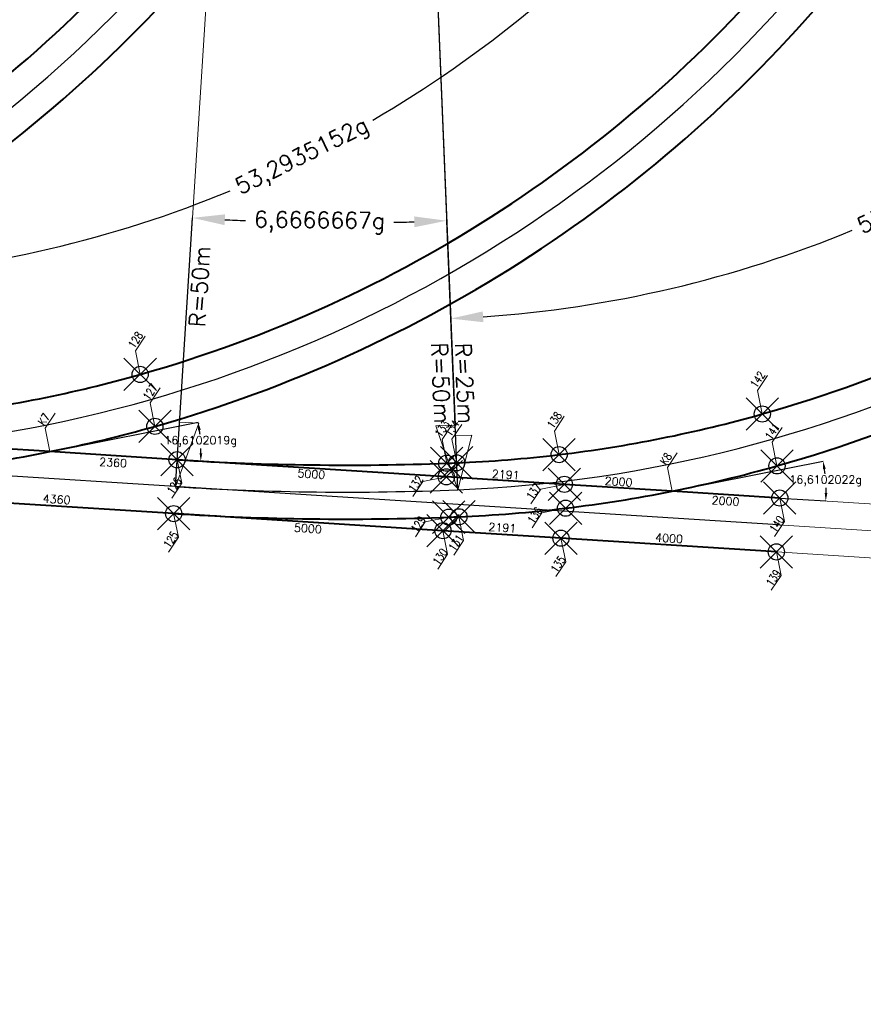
# Model space of a CAD drawing. Header units: metres. Extents: x 6603774 to 6604307, y 5739806 to 5740703.
# Tile 4 of 38: x 6604043 to 6604058, y 5739827 to 5739845. Entities that reach past the tile are written whole.
import ezdxf

# ---------------------------------------------------------------- set-up
doc = ezdxf.new("R2010")
doc.units = ezdxf.units.M
doc.header["$PDMODE"] = 35
doc.header["$PDSIZE"] = 0.3
doc.linetypes.add('DASHDOT', pattern=[25.4, 12.7, -6.35, 0, -6.35])
doc.layers.add('-punkty-specyf', color=7, linetype='Continuous')
for name, color, linetype, lineweight in [('-spec-dług-szyn', 7, 'Continuous', 20), ('-spec-wym-k-wewn', 6, 'Continuous', 13), ('-spec-wym-k-zewn', 30, 'Continuous', 13), ('-spec-wym-kąt-blok', 160, 'Continuous', 13), ('0 (etap 1)', 252, 'Continuous', 13), ('mat-szyna 76C1(VK Ri60)', 3, 'Continuous', 40), ('OSIE_TORU', 10, 'DASHDOT', 30), ('szyna 59R2 (między zwr. a krzyż.)', 222, 'Continuous', 40), ('szyna 60R2 (między zwr. a krzyż.)', 254, 'Continuous', 40), ('T_szyny 60R2 R290', 14, 'Continuous', 40), ('wsp-KrzyżownicRZ', 1, 'Continuous', 15), ('wsp-tocznej-szyn RZ', 114, 'Continuous', 15), ('zwrotnica R50m', 140, 'Continuous', 40)]:
    doc.layers.add(name, color=color, linetype=linetype, lineweight=lineweight)
doc.styles.add('dług-szyn', font='txt.shx')
doc.styles.add('prom-specyf', font='txt.shx')
doc.styles.add('WSP', font='txt.shx', dxfattribs={"width": 0.8})
doc.dimstyles.new('Długości-szyn-spec', dxfattribs={"dimtxt": 0.15, "dimasz": 0.01, "dimexe": 1.25, "dimexo": 0, "dimgap": 0, "dimtad": 0, "dimdec": 0, "dimlfac": 1000, "dimtxsty": 'dług-szyn', "dimblk": 'NONE', "dimcen": 0, "dimse1": 1, "dimse2": 1, "dimsd1": 1, "dimsd2": 1, "dimaunit": 1, "dimadec": 3, "dimazin": 0, "dimtfac": 1, "dimtdec": 0, "dimtmove": 0, "dimatfit": 3, "dimldrblk": 'NONE', "dimfxl": 1, "dimtolj": 1, "dimarcsym": 0})
doc.dimstyles.new('krzyz-tory-w-100-kąty', dxfattribs={"dimtxt": 0.15, "dimasz": 0.15, "dimexe": 0, "dimexo": 0, "dimgap": 0.03, "dimtad": 0, "dimdec": 0, "dimtxsty": 'prom-specyf', "dimcen": 0, "dimaunit": 2, "dimadec": 7, "dimazin": 0, "dimtfac": 1, "dimtdec": 0, "dimtmove": 0, "dimatfit": 3, "dimfxl": 1, "dimarcsym": 0})
doc.dimstyles.new('Strzałka -pra-duża-spec', dxfattribs={"dimtxt": 0.3, "dimasz": 1.2, "dimexe": 0, "dimexo": 0, "dimgap": 0.005, "dimtad": 3, "dimjust": 1, "dimdec": 0, "dimzin": 0, "dimdsep": 46, "dimtxsty": 'prom-specyf', "dimblk": 'STRZAŁKA1', "dimcen": 0, "dimdle": 0.6, "dimclrd": 256, "dimadec": 0, "dimazin": 0, "dimtfac": 0.75, "dimtdec": 0, "dimtofl": 0, "dimtmove": 2, "dimatfit": 3, "dimfxl": 1, "dimtolj": 1, "dimtzin": 0, "dimlwd": -1, "dimarcsym": 0})
doc.dimstyles.new('Strzałka -pra-spec', dxfattribs={"dimtxt": 0.3, "dimasz": 1, "dimexe": 0, "dimexo": 0, "dimgap": 0.005, "dimtad": 3, "dimjust": 1, "dimdec": 0, "dimzin": 0, "dimdsep": 46, "dimtxsty": 'prom-specyf', "dimblk": 'STRZAŁKA1', "dimcen": 0, "dimdle": 0.6, "dimclrd": 256, "dimadec": 0, "dimazin": 0, "dimtfac": 0.75, "dimtdec": 0, "dimtofl": 0, "dimtmove": 2, "dimatfit": 3, "dimfxl": 1, "dimtolj": 1, "dimtzin": 0, "dimlwd": -1, "dimarcsym": 0})
doc.dimstyles.new('Strzałka le-duża-spec', dxfattribs={"dimtxt": 0.3, "dimasz": 1.2, "dimexe": 0, "dimexo": 0, "dimgap": 0.02, "dimtad": 1, "dimdec": 0, "dimzin": 0, "dimdsep": 46, "dimtxsty": 'prom-specyf', "dimblk": 'STZRAŁKA-LEWA', "dimcen": 0, "dimdle": 0.6, "dimadec": 0, "dimazin": 0, "dimtfac": 0.75, "dimtdec": 0, "dimtofl": 0, "dimtmove": 2, "dimatfit": 3, "dimfxl": 1, "dimtolj": 1, "dimtzin": 0, "dimarcsym": 0})
doc.dimstyles.new('tory-w-100-kąty', dxfattribs={"dimtxt": 0.15, "dimasz": 0.6, "dimexe": 0, "dimexo": 0, "dimgap": 0, "dimtad": 0, "dimdec": 0, "dimtxsty": 'prom-specyf', "dimcen": 0, "dimaunit": 2, "dimadec": 7, "dimazin": 0, "dimtfac": 1, "dimtdec": 0, "dimtmove": 0, "dimatfit": 3, "dimfxl": 1, "dimarcsym": 0})

# ---------------------------------------------------------------- blocks, each defined once
blk = doc.blocks.new('STRZAŁKA1')
for p, q in [((0, 0), (-1, 0.2991958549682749)), ((-1, 0), (-1, 0.2991958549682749)), ((-1, 0), (0, 0))]:
    blk.add_line(p, q)
blk = doc.blocks.new('*D117')
at = {"layer": '-spec-wym-k-zewn', "transparency": 16777216}
blk.add_line((6604050.598278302, 5739837.29492616), (6604049.583781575, 5739861.873998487), dxfattribs=at)
at = {"layer": 'Defpoints', "color": 0, "transparency": 16777216}
for p in [(6604049.608525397, 5739861.274508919), (6604050.639518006, 5739836.295776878)]:
    blk.add_point(p, dxfattribs=at)
at = {"layer": '-spec-wym-k-zewn', "transparency": 16777216, "rotation": 272.3635312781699}
blk.add_blockref('STRZAŁKA1', (6604050.639518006, 5739836.295776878), dxfattribs=at)
at = {"layer": '-spec-wym-k-zewn', "color": 0, "transparency": 16777216, "insert": (6604050.767535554, 5739838.268067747), "char_height": 0.3, "attachment_point": 5, "rotation": 272.36353127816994, "style": 'prom-specyf'}
blk.add_mtext('\\A1;R=25m', dxfattribs=at)
blk = doc.blocks.new('STZRAŁKA-LEWA')
for p, q in [((-1, 0), (0, 0)), ((0, 0), (-1, -0.2991958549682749)), ((-1, 0), (-1, -0.2991958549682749))]:
    blk.add_line(p, q)
blk = doc.blocks.new('*D118')
at = {"layer": '-spec-wym-k-zewn', "color": 0, "lineweight": -2, "transparency": 16777216}
blk.add_line((6604048.552788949, 5739886.852730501), (6604050.590030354, 5739837.494756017), dxfattribs=at)
at = {"layer": 'Defpoints', "color": 0, "transparency": 16777216}
for p in [(6604048.577532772, 5739886.253240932), (6604050.639517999, 5739836.295776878)]:
    blk.add_point(p, dxfattribs=at)
at = {"layer": '-spec-wym-k-zewn', "color": 0, "lineweight": -2, "transparency": 16777216, "xscale": 1.2, "yscale": 1.2, "zscale": 1.2, "rotation": 272.363531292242}
blk.add_blockref('STZRAŁKA-LEWA', (6604050.639517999, 5739836.295776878), dxfattribs=at)
at = {"layer": '-spec-wym-k-zewn', "color": 0, "transparency": 16777216, "insert": (6604050.326561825, 5739838.276163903), "char_height": 0.3, "attachment_point": 5, "rotation": 272.363531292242, "style": 'prom-specyf'}
blk.add_mtext('\\A1;R=50m', dxfattribs=at)
blk = doc.blocks.new('*D119')
at = {"layer": '-spec-wym-k-zewn', "transparency": 16777216}
blk.add_line((6604045.482356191, 5739837.55149683), (6604048.615588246, 5739886.852032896), dxfattribs=at)
at = {"layer": 'Defpoints', "color": 0, "transparency": 16777216}
for p in [(6604048.577532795, 5739886.253240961), (6604045.40624529, 5739836.353912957)]:
    blk.add_point(p, dxfattribs=at)
at = {"layer": '-spec-wym-k-zewn', "transparency": 16777216, "xscale": 1.2, "yscale": 1.2, "zscale": 1.2, "rotation": 266.3635312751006}
blk.add_blockref('STRZAŁKA1', (6604045.40624529, 5739836.353912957), dxfattribs=at)
at = {"layer": '-spec-wym-k-zewn', "color": 0, "transparency": 16777216, "insert": (6604045.855197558, 5739840.062101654), "char_height": 0.3, "attachment_point": 5, "rotation": 86.36353127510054, "style": 'prom-specyf'}
blk.add_mtext('\\A1;R=50m', dxfattribs=at)
blk = doc.blocks.new('*D120')
at = {"layer": '-spec-wym-k-zewn', "color": 0, "lineweight": -2, "transparency": 16777216}
for p, q in [((6604045.406245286, 5739836.353912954), (6604045.722748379, 5739841.3340012)), ((6604050.639518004, 5739836.295776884), (6604050.433726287, 5739841.281667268))]:
    blk.add_line(p, q, dxfattribs=at)
for start, end in [(267.1273132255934, 267.6129382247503), (271.1141243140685, 271.5997493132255)]:
    blk.add_arc((6604048.577532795, 5739886.253240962), 45.00986441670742, start, end, dxfattribs=at)
at = {"layer": '-spec-wym-k-zewn', "color": 0, "transparency": 16777216}
for points in [[(6604046.316103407, 5739841.200098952), (6604046.327457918, 5739841.39977638), (6604045.722748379, 5739841.3340012)], [(6604049.830627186, 5739841.360859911), (6604049.837543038, 5739841.16097952), (6604050.433726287, 5739841.281667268)]]:
    blk.add_solid(points, dxfattribs=at)
at = {"layer": 'Defpoints', "color": 0, "transparency": 16777216}
for p in [(6604048.577532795, 5739886.253240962), (6604047.292146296, 5739841.261734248), (6604045.406245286, 5739836.353912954), (6604050.639518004, 5739836.295776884)]:
    blk.add_point(p, dxfattribs=at)
at = {"layer": '-spec-wym-k-zewn', "color": 0, "transparency": 16777216, "insert": (6604048.077552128, 5739841.246153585), "char_height": 0.3, "attachment_point": 5, "rotation": 359.3635312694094, "style": 'prom-specyf'}
blk.add_mtext('6,6666667g', dxfattribs=at)
blk = doc.blocks.new('*D121')
at = {"layer": '-spec-wym-k-zewn', "color": 0, "lineweight": -2, "transparency": 16777216}
for p, q in [((6604068.851231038, 5739845.314612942), (6604066.407551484, 5739847.341400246)), ((6604050.639518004, 5739836.295776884), (6604050.508589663, 5739839.467888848))]:
    blk.add_line(p, q, dxfattribs=at)
for start, end in [(300.2207569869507, 318.75251718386), (273.93870906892, 292.4704692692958)]:
    blk.add_arc((6604049.608525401, 5739861.274508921), 21.82518716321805, start, end, dxfattribs=at)
at = {"layer": '-spec-wym-k-zewn', "color": 0, "transparency": 16777216}
for points in [[(6604065.942116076, 5739846.949775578), (6604066.094288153, 5739846.819992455), (6604066.407551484, 5739847.341400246)], [(6604051.113179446, 5739839.401021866), (6604051.102185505, 5739839.600719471), (6604050.508589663, 5739839.467888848)]]:
    blk.add_solid(points, dxfattribs=at)
at = {"layer": 'Defpoints', "color": 0, "transparency": 16777216}
for p in [(6604049.608525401, 5739861.274508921), (6604068.851231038, 5739845.314612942), (6604061.920057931, 5739843.25327252), (6604050.639518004, 5739836.295776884)]:
    blk.add_point(p, dxfattribs=at)
at = {"layer": '-spec-wym-k-zewn', "color": 0, "transparency": 16777216, "insert": (6604059.294210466, 5739841.716229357), "char_height": 0.3, "attachment_point": 5, "rotation": 26.345613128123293, "style": 'prom-specyf'}
blk.add_mtext('53,2935152g', dxfattribs=at)
blk = doc.blocks.new('*D126')
at = {"layer": '-spec-wym-k-wewn', "color": 0, "lineweight": -2, "transparency": 16777216}
for p, q in [((6604057.32330975, 5739846.047255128), (6604054.880824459, 5739848.073051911)), ((6604039.111596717, 5739837.02841907), (6604038.980732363, 5739840.198980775))]:
    blk.add_line(p, q, dxfattribs=at)
for start, end in [(300.2204810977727, 318.7526291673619), (273.9385970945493, 292.4707451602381)]:
    blk.add_arc((6604038.080604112, 5739862.007151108), 21.82673874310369, start, end, dxfattribs=at)
at = {"layer": '-spec-wym-k-wewn', "color": 0, "transparency": 16777216}
for points in [[(6604054.415389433, 5739847.681426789), (6604054.567561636, 5739847.551643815), (6604054.880824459, 5739848.073051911)], [(6604039.585322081, 5739840.132113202), (6604039.574328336, 5739840.331810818), (6604038.980732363, 5739840.198980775)]]:
    blk.add_solid(points, dxfattribs=at)
at = {"layer": 'Defpoints', "color": 0, "transparency": 16777216}
for p in [(6604038.080604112, 5739862.007151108), (6604057.32330975, 5739846.047255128), (6604044.952690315, 5739841.290468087), (6604039.111596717, 5739837.02841907)]:
    blk.add_point(p, dxfattribs=at)
at = {"layer": '-spec-wym-k-wewn', "color": 0, "transparency": 16777216, "insert": (6604047.766977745, 5739842.447481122), "char_height": 0.3, "attachment_point": 5, "rotation": 26.34561312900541, "style": 'prom-specyf'}
blk.add_mtext('53,2935152g', dxfattribs=at)
blk = doc.blocks.new('*D129')
at = {"layer": '-spec-wym-k-zewn', "color": 0, "lineweight": -2, "transparency": 16777216}
for p, q in [((6604045.795388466, 5739846.779897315), (6604043.336801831, 5739848.81904855)), ((6604027.583675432, 5739837.761061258), (6604027.451948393, 5739840.952523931))]:
    blk.add_line(p, q, dxfattribs=at)
for start, end in [(300.2242040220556, 318.7511180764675), (273.9401081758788, 292.467022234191)]:
    blk.add_arc((6604026.552682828, 5739862.739793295), 21.8058199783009, start, end, dxfattribs=at)
at = {"layer": '-spec-wym-k-zewn', "color": 0, "transparency": 16777216}
for points in [[(6604042.87136164, 5739848.427429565), (6604043.023532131, 5739848.297644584), (6604043.336801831, 5739848.81904855)], [(6604028.056538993, 5739840.885664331), (6604028.045542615, 5739841.085361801), (6604027.451948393, 5739840.952523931)]]:
    blk.add_solid(points, dxfattribs=at)
at = {"layer": 'Defpoints', "color": 0, "transparency": 16777216}
for p in [(6604026.552682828, 5739862.739793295), (6604045.795388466, 5739846.779897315), (6604038.853290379, 5739844.734548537), (6604027.583675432, 5739837.761061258)]:
    blk.add_point(p, dxfattribs=at)
at = {"layer": '-spec-wym-k-zewn', "color": 0, "transparency": 16777216, "insert": (6604036.229773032, 5739843.198869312), "char_height": 0.3, "attachment_point": 5, "rotation": 26.345613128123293, "style": 'prom-specyf'}
blk.add_mtext('53,2935152g', dxfattribs=at)
blk = doc.blocks.new('Wsp-pg50(s)')
for p, q in [((2.182787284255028e-09, -2.182787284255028e-09), (315.0000000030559, 314.9999999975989)), ((315.0000000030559, 314.9999999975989), (645.0000000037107, 314.9999999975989))]:
    blk.add_line(p, q)
at = {"style": 'WSP', "width": 0.8}
blk.add_attdef('WSP', (330.0000000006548, 351.6439682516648), '', height=150, dxfattribs=at)
blk = doc.blocks.new('*D596')
at = {"layer": 'Defpoints', "color": 0, "transparency": 16777216}
for p in [(6604041.086805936, 5739837.12943811), (6604043.089933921, 5739837.115166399), (6604043.082779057, 5739837.002586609)]:
    blk.add_point(p, dxfattribs=at)
at = {"layer": '-spec-dług-szyn', "color": 0, "transparency": 16777216, "insert": (6604042.09194736, 5739837.178592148), "char_height": 0.15, "attachment_point": 5, "rotation": 356.3635312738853, "style": 'dług-szyn'}
blk.add_mtext('\\A1;2000', dxfattribs=at)
blk = doc.blocks.new('_None')
blk = doc.blocks.new('*D597')
at = {"layer": 'Defpoints', "color": 0, "transparency": 16777216}
for p in [(6604043.082779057, 5739837.002586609), (6604045.429893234, 5739836.726006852), (6604045.43795816, 5739836.852906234)]:
    blk.add_point(p, dxfattribs=at)
at = {"layer": '-spec-dług-szyn', "color": 0, "transparency": 16777216, "insert": (6604044.252303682, 5739836.800847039), "char_height": 0.15, "attachment_point": 5, "rotation": 356.3635312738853, "style": 'dług-szyn'}
blk.add_mtext('\\A1;2360', dxfattribs=at)
blk = doc.blocks.new('*D598')
at = {"layer": 'Defpoints', "color": 0, "transparency": 16777216}
for p in [(6604045.43795816, 5739836.852906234), (6604050.427890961, 5739836.535777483), (6604050.421132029, 5739836.429427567)]:
    blk.add_point(p, dxfattribs=at)
at = {"layer": '-spec-dług-szyn', "color": 0, "transparency": 16777216, "insert": (6604047.926165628, 5739836.587991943), "char_height": 0.15, "attachment_point": 5, "rotation": 356.3635312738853, "style": 'dług-szyn'}
blk.add_mtext('\\A1;5000', dxfattribs=at)
blk = doc.blocks.new('*D599')
at = {"layer": 'Defpoints', "color": 0, "transparency": 16777216}
for p in [(6604050.427890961, 5739836.535777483), (6604052.61472722, 5739836.396795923), (6604052.621882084, 5739836.509375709)]:
    blk.add_point(p, dxfattribs=at)
at = {"layer": '-spec-dług-szyn', "color": 0, "transparency": 16777216, "insert": (6604051.528463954, 5739836.578866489), "char_height": 0.15, "attachment_point": 5, "rotation": 356.3635312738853, "style": 'dług-szyn'}
blk.add_mtext('\\A1;2191', dxfattribs=at)
blk = doc.blocks.new('*D600')
at = {"layer": 'Defpoints', "color": 0, "transparency": 16777216}
for p in [(6604052.61472722, 5739836.396795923), (6604054.617855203, 5739836.382524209), (6604054.61070034, 5739836.269944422)]:
    blk.add_point(p, dxfattribs=at)
at = {"layer": '-spec-dług-szyn', "color": 0, "transparency": 16777216, "insert": (6604053.619868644, 5739836.445949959), "char_height": 0.15, "attachment_point": 5, "rotation": 356.3635312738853, "style": 'dług-szyn'}
blk.add_mtext('\\A1;2000', dxfattribs=at)
blk = doc.blocks.new('*D601')
at = {"layer": 'Defpoints', "color": 0, "transparency": 16777216}
for p in [(6604054.61070034, 5739836.269944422), (6604056.599211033, 5739836.025673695), (6604056.606673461, 5739836.143092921)]:
    blk.add_point(p, dxfattribs=at)
at = {"layer": '-spec-dług-szyn', "color": 0, "transparency": 16777216, "insert": (6604055.601224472, 5739836.089099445), "char_height": 0.15, "attachment_point": 5, "rotation": 356.3635312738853, "style": 'dług-szyn'}
blk.add_mtext('\\A1;2000', dxfattribs=at)
blk = doc.blocks.new('*D617')
at = {"layer": 'Defpoints', "color": 0, "transparency": 16777216}
for p in [(6604041.023380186, 5739836.13145155), (6604045.382540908, 5739835.98093114), (6604045.374532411, 5739835.854919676)]:
    blk.add_point(p, dxfattribs=at)
at = {"layer": '-spec-dług-szyn', "color": 0, "transparency": 16777216, "insert": (6604043.206964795, 5739836.119197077), "char_height": 0.15, "attachment_point": 5, "rotation": 356.36353127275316, "style": 'dług-szyn'}
blk.add_mtext('\\A1;4360', dxfattribs=at)
blk = doc.blocks.new('*D618')
at = {"layer": 'Defpoints', "color": 0, "transparency": 16777216}
for p in [(6604045.374532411, 5739835.854919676), (6604050.364465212, 5739835.537790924), (6604050.357074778, 5739835.421504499)]:
    blk.add_point(p, dxfattribs=at)
at = {"layer": '-spec-dług-szyn', "color": 0, "transparency": 16777216, "insert": (6604047.862108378, 5739835.580068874), "char_height": 0.15, "attachment_point": 5, "rotation": 356.36353127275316, "style": 'dług-szyn'}
blk.add_mtext('\\A1;5000', dxfattribs=at)
blk = doc.blocks.new('*D619')
at = {"layer": 'Defpoints', "color": 0, "transparency": 16777216}
for p in [(6604050.364465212, 5739835.537790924), (6604052.559309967, 5739835.524820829), (6604052.55130147, 5739835.398809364)]:
    blk.add_point(p, dxfattribs=at)
at = {"layer": '-spec-dług-szyn', "color": 0, "transparency": 16777216, "insert": (6604051.465891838, 5739835.594311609), "char_height": 0.15, "attachment_point": 5, "rotation": 356.36353127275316, "style": 'dług-szyn'}
blk.add_mtext('\\A1;2191', dxfattribs=at)
blk = doc.blocks.new('*D620')
at = {"layer": 'Defpoints', "color": 0, "transparency": 16777216}
for p in [(6604052.55130147, 5739835.398809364), (6604056.551256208, 5739835.271117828), (6604056.543247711, 5739835.145106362)]:
    blk.add_point(p, dxfattribs=at)
at = {"layer": '-spec-dług-szyn', "color": 0, "transparency": 16777216, "insert": (6604054.555283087, 5739835.397969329), "char_height": 0.15, "attachment_point": 5, "rotation": 356.36353127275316, "style": 'dług-szyn'}
blk.add_mtext('\\A1;4000', dxfattribs=at)
blk = doc.blocks.new('*D667')
at = {"layer": '-spec-wym-kąt-blok', "color": 0, "lineweight": -2, "transparency": 16777216}
for p, q in [((6604043.22986473, 5739837.032011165), (6604045.826667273, 5739837.551502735)), ((6604045.437958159, 5739836.852906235), (6604045.875400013, 5739836.82510518))]:
    blk.add_line(p, q, dxfattribs=at)
for start, end in [(6.5110771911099, 8.24101432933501), (359.4352298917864, 1.173514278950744)]:
    blk.add_arc((6604043.082779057, 5739837.002586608), 2.798255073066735, start, end, dxfattribs=at)
at = {"layer": '-spec-wym-kąt-blok', "color": 0, "transparency": 16777216}
for points in [[(6604045.827502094, 5739837.399435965), (6604045.876775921, 5739837.407926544), (6604045.826667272, 5739837.551502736)], [(6604045.905881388, 5739836.974088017), (6604045.855914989, 5739836.975920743), (6604045.875400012, 5739836.82510518)]]:
    blk.add_solid(points, dxfattribs=at)
at = {"layer": 'Defpoints', "color": 0, "transparency": 16777216}
for p in [(6604045.863976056, 5739837.3110906), (6604043.082779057, 5739837.002586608), (6604043.082779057, 5739837.002586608), (6604043.22986473, 5739837.032011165), (6604045.437958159, 5739836.852906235)]:
    blk.add_point(p, dxfattribs=at)
at = {"layer": '-spec-wym-kąt-blok', "color": 0, "transparency": 16777216, "insert": (6604045.874758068, 5739837.189895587), "char_height": 0.15, "attachment_point": 5, "style": 'prom-specyf'}
blk.add_mtext('16,6102019g', dxfattribs=at)
blk = doc.blocks.new('*D668')
at = {"layer": '-spec-wym-kąt-blok', "color": 0, "lineweight": -2, "transparency": 16777216}
for p, q in [((6604054.757786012, 5739836.299368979), (6604057.408126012, 5739836.829570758)), ((6604056.60667346, 5739836.14309292), (6604057.457809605, 5739836.089000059))]:
    blk.add_line(p, q, dxfattribs=at)
for start, end in [(6.45980703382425, 8.299814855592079), (359.3764296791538, 1.224467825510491)]:
    blk.add_arc((6604054.610700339, 5739836.269944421), 2.852853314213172, start, end, dxfattribs=at)
at = {"layer": '-spec-wym-kąt-blok', "color": 0, "transparency": 16777216}
for points in [[(6604057.409038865, 5739836.677504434), (6604057.458308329, 5739836.686020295), (6604057.408126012, 5739836.829570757)], [(6604057.488367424, 5739836.237967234), (6604057.438401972, 5739836.239825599), (6604057.457809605, 5739836.089000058)]]:
    blk.add_solid(points, dxfattribs=at)
at = {"layer": 'Defpoints', "color": 0, "transparency": 16777216}
for p in [(6604054.610700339, 5739836.269944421), (6604054.610700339, 5739836.269944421), (6604054.757786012, 5739836.299368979), (6604057.46276578, 5739836.336987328), (6604056.60667346, 5739836.14309292)]:
    blk.add_point(p, dxfattribs=at)
at = {"layer": '-spec-wym-kąt-blok', "color": 0, "transparency": 16777216, "insert": (6604057.457155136, 5739836.460908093), "char_height": 0.15, "attachment_point": 5, "style": 'prom-specyf'}
blk.add_mtext('16,6102022g', dxfattribs=at)

msp = doc.modelspace()

# ---------------------------------------------------------------- linework, layer by layer
at = {"layer": '-punkty-specyf'}
for p in [(6604044.754144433, 5739838.433567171), (6604056.282065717, 5739837.700924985), (6604045.026533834, 5739837.471380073), (6604052.517458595, 5739836.947813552), (6604045.437958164, 5739836.852906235), (6604050.435412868, 5739836.788119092), (6604050.618898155, 5739836.795351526), (6604056.554455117, 5739836.738737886), (6604050.427890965, 5739836.535777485), (6604052.614727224, 5739836.396795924), (6604056.606673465, 5739836.143092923), (6604045.374532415, 5739835.854919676), (6604052.636190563, 5739835.954887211), (6604050.472935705, 5739835.788823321), (6604050.660137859, 5739835.796202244), (6604050.364465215, 5739835.537790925), (6604052.551301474, 5739835.398809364), (6604056.543247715, 5739835.145106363)]:
    msp.add_point(p, dxfattribs=at)
at = {"layer": '-spec-wym-kąt-blok'}
for p, q in [((6604043.22986473, 5739837.032011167), (6604043.082779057, 5739837.002586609)), ((6604054.757786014, 5739836.29936898), (6604054.610700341, 5739836.269944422))]:
    msp.add_line(p, q, dxfattribs=at)
at = {"layer": '0 (etap 1)', "color": 252, "lineweight": 13}
for p, q in [((6604100.858597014, 5739833.330718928), (6604056.606673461, 5739836.143092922)), ((6604100.795171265, 5739832.332732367), (6604056.543247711, 5739835.145106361))]:
    msp.add_line(p, q, dxfattribs=at)
at = {"layer": 'mat-szyna 76C1(VK Ri60)', "ltscale": 3, "flags": 128}
for points in [[(6604040.989537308, 5739837.680455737, 0.03923580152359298), (6604044.754144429, 5739838.43356717, 0.03923580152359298)], [(6604052.517458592, 5739836.947813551, 0.03923580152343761), (6604056.282065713, 5739837.700924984)], [(6604043.082779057, 5739837.002586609, 0.01961035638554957), (6604045.02653383, 5739837.471380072, 0.01961035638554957)], [(6604041.108269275, 5739836.687529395, 0.01961035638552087), (6604043.082779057, 5739837.002586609)], [(6604054.610700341, 5739836.269944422, 0.01961035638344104), (6604056.554455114, 5739836.738737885, 0.01961035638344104)], [(6604052.636190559, 5739835.95488721, 0.01961035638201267), (6604054.610700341, 5739836.269944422)]]:
    msp.add_lwpolyline(points, format="xyb", dxfattribs=at)
for points in [[(6604043.082779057, 5739837.002586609), (6604041.086805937, 5739837.12943811)], [(6604045.43795816, 5739836.852906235), (6604043.082779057, 5739837.002586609)], [(6604054.610700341, 5739836.269944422), (6604052.61472722, 5739836.396795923)], [(6604056.606673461, 5739836.143092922), (6604054.610700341, 5739836.269944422)], [(6604045.374532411, 5739835.854919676), (6604041.023380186, 5739836.13145155)], [(6604056.543247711, 5739835.145106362), (6604052.55130147, 5739835.398809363)]]:
    msp.add_lwpolyline(points, dxfattribs=at)
at = {"layer": 'OSIE_TORU', "linetype": 'ByBlock', "ltscale": 0.1, "flags": 128}
for points in [[(6604045.406245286, 5739836.353912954, 0.02618592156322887), (6604050.639518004, 5739836.295776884, 0.2123931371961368), (6604068.851231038, 5739845.314612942, 0.02618592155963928), (6604071.976930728, 5739849.512293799), (6604127.070204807, 5739932.207739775, 0.026185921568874), (6604129.740004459, 5739936.709149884, 0.1531555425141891), (6604132.404722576, 5739951.434523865, 0.02618592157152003), (6604131.481829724, 5739956.585681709), (6604123.57919976, 5739990.390928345, -0.026185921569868), (6604122.656211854, 5739995.542492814, -0.1541046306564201), (6604125.364142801, 5740010.349901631, -0.0252581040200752), (6604127.947516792, 5740014.687242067)], [(6604022.350402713, 5739837.819197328, 0.02618592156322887), (6604027.583675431, 5739837.761061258, 0.2123931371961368), (6604045.795388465, 5739846.779897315, 0.02618592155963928), (6604048.921088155, 5739850.977578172), (6604106.123284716, 5739936.8385337, 0.07955732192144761), (6604112.698955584, 5739951.217704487, -0.07955732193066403), (6604119.274626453, 5739965.596875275)], [(6604033.878323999, 5739837.08655514, 0.02618592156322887), (6604039.111596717, 5739837.02841907, 0.2123931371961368), (6604057.323309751, 5739846.047255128, 0.02618592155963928), (6604060.449009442, 5739850.244935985), (6604109.244411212, 5739923.487225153, 0.07955732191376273), (6604115.820082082, 5739937.866395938, -0.0795573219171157), (6604122.395752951, 5739952.245566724)]]:
    msp.add_lwpolyline(points, format="xyb", dxfattribs=at)
at = {"layer": 'OSIE_TORU', "color": 252, "linetype": 'ByBlock', "lineweight": 13, "ltscale": 0.1, "flags": 128}
msp.add_lwpolyline([(6604179.567080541, 5739808.52056469, 0.02525810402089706), (6604179.63986749, 5739813.568440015, 0.355572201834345), (6604158.841051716, 5739837.313699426, 0.02618592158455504), (6604153.642524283, 5739837.918542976), (6604141.458599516, 5739838.692876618, 0.1037350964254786), (6604121.142741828, 5739835.762301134, -0.1037350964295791), (6604100.826884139, 5739832.831725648), (6604056.574960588, 5739835.644099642)], format="xyb", dxfattribs=at)
at = {"layer": 'OSIE_TORU', "linetype": 'ByBlock', "ltscale": 0.1, "flags": 128}
msp.add_lwpolyline([(6604056.574960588, 5739835.644099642), (6604022.350402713, 5739837.819197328)], dxfattribs=at)
at = {"layer": 'szyna 59R2 (między zwr. a krzyż.)', "flags": 128}
for points in [[(6604050.435412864, 5739836.788119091, 0.0009274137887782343), (6604050.618898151, 5739836.795351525, 0.01944277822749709), (6604052.517458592, 5739836.947813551)], [(6604050.472935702, 5739835.78882332, 0.0009274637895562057), (6604050.660137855, 5739835.796202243, 0.01944277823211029), (6604052.636190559, 5739835.95488721)]]:
    msp.add_lwpolyline(points, format="xyb", dxfattribs=at)
at = {"layer": 'szyna 60R2 (między zwr. a krzyż.)', "flags": 128}
for points in [[(6604052.61472722, 5739836.396795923), (6604050.427890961, 5739836.535777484)], [(6604052.55130147, 5739835.398809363), (6604050.364465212, 5739835.537790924)]]:
    msp.add_lwpolyline(points, dxfattribs=at)
at = {"layer": 'T_szyny 60R2 R290', "ltscale": 3, "flags": 128}
for points in [[(6604033.226223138, 5739839.166209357, 0.1517767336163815), (6604045.410534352, 5739847.099095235, 0.02618592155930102), (6604048.504977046, 5739851.254799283)], [(6604033.498612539, 5739838.204022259, 0.1517767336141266), (6604046.180242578, 5739846.460699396, 0.02618592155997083), (6604049.337199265, 5739850.700357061)], [(6604044.754144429, 5739838.43356717, 0.1517767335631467), (6604056.938455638, 5739846.366453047, 0.02618592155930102), (6604060.032898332, 5739850.522157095)], [(6604045.02653383, 5739837.471380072, 0.1517767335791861), (6604057.708163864, 5739845.728057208, 0.02618592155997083), (6604060.865120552, 5739849.967714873)], [(6604056.282065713, 5739837.700924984, 0.1517767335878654), (6604068.466376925, 5739845.633810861, 0.02618592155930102), (6604071.560819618, 5739849.789514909)], [(6604056.554455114, 5739836.738737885, 0.1517767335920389), (6604069.23608515, 5739844.995415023, 0.02618592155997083), (6604072.393041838, 5739849.235072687)]]:
    msp.add_lwpolyline(points, format="xyb", dxfattribs=at)
at = {"layer": 'zwrotnica R50m', "flags": 128}
for points in [[(6604045.43795816, 5739836.852906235, 0.02525789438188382), (6604050.435412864, 5739836.788119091, 0.02525789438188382)], [(6604045.374532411, 5739835.854919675, 0.02525784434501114), (6604050.472935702, 5739835.78882332, 0.02525784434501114)]]:
    msp.add_lwpolyline(points, format="xyb", dxfattribs=at)
for points in [[(6604050.427890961, 5739836.535777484), (6604045.43795816, 5739836.852906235)], [(6604050.364465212, 5739835.537790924), (6604045.374532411, 5739835.854919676)]]:
    msp.add_lwpolyline(points, dxfattribs=at)

# ---------------------------------------------------------------- block references
at = {"layer": 'wsp-KrzyżownicRZ', "xscale": 0.0009999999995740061, "yscale": 0.0009999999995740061, "zscale": 0.0009999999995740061, "rotation": 56.32769503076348}
for p, values in [((6604043.082779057, 5739837.002586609), {'WSP': 'K7'}), ((6604054.610700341, 5739836.269944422), {'WSP': 'K8'})]:
    msp.add_blockref('Wsp-pg50(s)', p, dxfattribs=at).add_auto_attribs(values)
at = {"layer": 'wsp-tocznej-szyn RZ', "xscale": 0.0009999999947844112, "yscale": 0.0009999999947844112, "zscale": 0.0009999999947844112, "rotation": 56.32769507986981}
for p, values in [((6604044.754144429, 5739838.43356717), {'WSP': '128'}), ((6604056.282065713, 5739837.700924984), {'WSP': '142'}), ((6604045.02653383, 5739837.471380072), {'WSP': '127'}), ((6604052.517458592, 5739836.947813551), {'WSP': '138'}), ((6604050.435412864, 5739836.788119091), {'WSP': '133'}), ((6604050.618898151, 5739836.795351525), {'WSP': '134'}), ((6604056.554455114, 5739836.738737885), {'WSP': '141'})]:
    msp.add_blockref('Wsp-pg50(s)', p, dxfattribs=at).add_auto_attribs(values)
at = {"layer": 'wsp-tocznej-szyn RZ'}
ref = msp.add_blockref('Wsp-pg50(s)', (6604045.43795816, 5739836.852906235), dxfattribs=dict(at, xscale=0.0009999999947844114, yscale=0.0009999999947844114, zscale=0.0009999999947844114, rotation=236.3276950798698))
ref.add_attrib('WSP', '126', (6604045.360046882, 5739836.201236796), dxfattribs={"layer": '0', "height": 0.1499999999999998, "rotation": 56.32769516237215, "style": 'WSP', "width": 0.8})
ref = msp.add_blockref('Wsp-pg50(s)', (6604050.427890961, 5739836.535777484), dxfattribs=dict(at, xscale=-0.0009999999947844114, yscale=0.0009999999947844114, zscale=0.0009999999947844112, rotation=56.32769507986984))
ref.add_attrib('WSP', '132', (6604049.836875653, 5739836.236355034), dxfattribs={"layer": '0', "height": 0.1499999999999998, "rotation": 56.32769516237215, "style": 'WSP', "width": 0.8})
ref = msp.add_blockref('Wsp-pg50(s)', (6604052.61472722, 5739836.396795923), dxfattribs=dict(at, xscale=-0.0009999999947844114, yscale=0.0009999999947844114, zscale=0.0009999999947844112, rotation=56.32769507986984))
ref.add_attrib('WSP', '137', (6604052.023711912, 5739836.097373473), dxfattribs={"layer": '0', "height": 0.1499999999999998, "rotation": 56.32769516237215, "style": 'WSP', "width": 0.8})
ref = msp.add_blockref('Wsp-pg50(s)', (6604052.636190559, 5739835.95488721), dxfattribs=dict(at, xscale=-0.0009999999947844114, yscale=0.0009999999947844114, zscale=0.0009999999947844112, rotation=56.32769507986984))
ref.add_attrib('WSP', '136', (6604052.045175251, 5739835.65546476), dxfattribs={"layer": '0', "height": 0.1499999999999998, "rotation": 56.32769516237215, "style": 'WSP', "width": 0.8})
ref = msp.add_blockref('Wsp-pg50(s)', (6604056.606673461, 5739836.143092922), dxfattribs=dict(at, xscale=0.0009999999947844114, yscale=0.0009999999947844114, zscale=0.0009999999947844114, rotation=236.3276950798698))
ref.add_attrib('WSP', '140', (6604056.528762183, 5739835.491423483), dxfattribs={"layer": '0', "height": 0.1499999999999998, "rotation": 56.32769516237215, "style": 'WSP', "width": 0.8})
ref = msp.add_blockref('Wsp-pg50(s)', (6604045.374532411, 5739835.854919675), dxfattribs=dict(at, xscale=0.0009999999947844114, yscale=0.0009999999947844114, zscale=0.0009999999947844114, rotation=236.3276950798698))
ref.add_attrib('WSP', '125', (6604045.296621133, 5739835.203250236), dxfattribs={"layer": '0', "height": 0.1499999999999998, "rotation": 56.32769516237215, "style": 'WSP', "width": 0.8})
ref = msp.add_blockref('Wsp-pg50(s)', (6604050.472935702, 5739835.78882332), dxfattribs=dict(at, xscale=-0.0009999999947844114, yscale=0.0009999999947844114, zscale=0.0009999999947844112, rotation=56.32769507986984))
ref.add_attrib('WSP', '129', (6604049.881920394, 5739835.489400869), dxfattribs={"layer": '0', "height": 0.1499999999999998, "rotation": 56.32769516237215, "style": 'WSP', "width": 0.8})
ref = msp.add_blockref('Wsp-pg50(s)', (6604050.660137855, 5739835.796202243), dxfattribs=dict(at, xscale=0.0009999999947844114, yscale=0.0009999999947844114, zscale=0.0009999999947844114, rotation=236.3276950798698))
ref.add_attrib('WSP', '131', (6604050.582226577, 5739835.144532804), dxfattribs={"layer": '0', "height": 0.1499999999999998, "rotation": 56.32769516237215, "style": 'WSP', "width": 0.8})
ref = msp.add_blockref('Wsp-pg50(s)', (6604050.364465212, 5739835.537790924), dxfattribs=dict(at, xscale=0.0009999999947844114, yscale=0.0009999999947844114, zscale=0.0009999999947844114, rotation=236.3276950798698))
ref.add_attrib('WSP', '130', (6604050.286553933, 5739834.886121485), dxfattribs={"layer": '0', "height": 0.1499999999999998, "rotation": 56.32769516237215, "style": 'WSP', "width": 0.8})
ref = msp.add_blockref('Wsp-pg50(s)', (6604052.55130147, 5739835.398809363), dxfattribs=dict(at, xscale=0.0009999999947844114, yscale=0.0009999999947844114, zscale=0.0009999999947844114, rotation=236.3276950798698))
ref.add_attrib('WSP', '135', (6604052.473390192, 5739834.747139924), dxfattribs={"layer": '0', "height": 0.1499999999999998, "rotation": 56.32769516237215, "style": 'WSP', "width": 0.8})
ref = msp.add_blockref('Wsp-pg50(s)', (6604056.543247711, 5739835.145106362), dxfattribs=dict(at, xscale=0.0009999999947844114, yscale=0.0009999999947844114, zscale=0.0009999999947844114, rotation=236.3276950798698))
ref.add_attrib('WSP', '139', (6604056.465336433, 5739834.493436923), dxfattribs={"layer": '0', "height": 0.1499999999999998, "rotation": 56.32769516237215, "style": 'WSP', "width": 0.8})

# ---------------------------------------------------------------- dimensions: what is measured, and where the dimension line sits
at = {"layer": '-spec-dług-szyn'}
for base, p1, p2, angle, picture, middle in [((6604043.089933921, 5739837.115166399), (6604041.086805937, 5739837.12943811), (6604043.082779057, 5739837.002586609), 176.3635312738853, '*D596', (6604042.09194736, 5739837.178592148)), ((6604045.429893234, 5739836.726006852), (6604043.082779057, 5739837.002586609), (6604045.43795816, 5739836.852906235), 176.3635312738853, '*D597', (6604044.252303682, 5739836.800847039)), ((6604050.421132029, 5739836.429427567), (6604045.43795816, 5739836.852906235), (6604050.427890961, 5739836.535777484), 176.3635312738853, '*D598', (6604047.926165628, 5739836.587991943)), ((6604052.621882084, 5739836.509375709), (6604050.427890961, 5739836.535777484), (6604052.61472722, 5739836.396795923), 176.3635312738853, '*D599', (6604051.528463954, 5739836.578866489)), ((6604054.617855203, 5739836.382524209), (6604052.61472722, 5739836.396795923), (6604054.610700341, 5739836.269944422), 176.3635312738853, '*D600', (6604053.619868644, 5739836.445949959)), ((6604045.382540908, 5739835.98093114), (6604041.023380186, 5739836.13145155), (6604045.374532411, 5739835.854919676), 176.3635312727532, '*D617', (6604043.206964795, 5739836.119197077)), ((6604056.599211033, 5739836.025673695), (6604054.610700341, 5739836.269944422), (6604056.606673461, 5739836.143092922), 176.3635312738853, '*D601', (6604055.601224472, 5739836.089099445)), ((6604050.357074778, 5739835.421504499), (6604045.374532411, 5739835.854919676), (6604050.364465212, 5739835.537790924), 176.3635312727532, '*D618', (6604047.862108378, 5739835.580068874)), ((6604052.559309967, 5739835.524820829), (6604050.364465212, 5739835.537790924), (6604052.55130147, 5739835.398809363), 176.3635312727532, '*D619', (6604051.465891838, 5739835.594311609)), ((6604056.551256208, 5739835.271117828), (6604052.55130147, 5739835.398809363), (6604056.543247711, 5739835.145106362), 176.3635312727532, '*D620', (6604054.555283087, 5739835.397969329))]:
    dim = msp.add_linear_dim(base=base, p1=p1, p2=p2, angle=angle, dimstyle='Długości-szyn-spec', override={"dimtmove": 1}, dxfattribs=at)
    dim.commit()
    dim.dimension.update_dxf_attribs({"geometry": picture, "text_midpoint": middle})
at = {"layer": '-spec-wym-k-wewn'}
dim = msp.add_angular_dim_3p(base=(6604044.952690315, 5739841.290468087), center=(6604038.080604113, 5739862.007151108), p1=(6604039.111596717, 5739837.02841907), p2=(6604057.323309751, 5739846.047255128), dimstyle='tory-w-100-kąty', override={"dimtxt": 0.3}, dxfattribs=at)
dim.commit()
dim.dimension.update_dxf_attribs({"geometry": '*D126', "text_midpoint": (6604047.766977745, 5739842.447481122)})
at = {"layer": '-spec-wym-k-zewn'}
for center, mpoint, dimstyle, picture, middle in [((6604048.577532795, 5739886.253240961), (6604045.40624529, 5739836.353912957), 'Strzałka -pra-duża-spec', '*D119', (6604045.855197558, 5739840.062101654)), ((6604048.577532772, 5739886.253240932), (6604050.639517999, 5739836.295776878), 'Strzałka le-duża-spec', '*D118', (6604050.326561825, 5739838.276163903)), ((6604049.608525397, 5739861.274508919), (6604050.639518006, 5739836.295776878), 'Strzałka -pra-spec', '*D117', (6604050.767535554, 5739838.268067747))]:
    dim = msp.add_radius_dim(center=center, mpoint=mpoint, dimstyle=dimstyle, override={"dimpost": 'R=<>m'}, dxfattribs=at)
    dim.commit()
    dim.dimension.update_dxf_attribs({"geometry": picture, "text_midpoint": middle, "dimtype": 164})
for base, center, p1, p2, picture, middle in [((6604047.292146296, 5739841.261734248), (6604048.577532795, 5739886.253240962), (6604045.406245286, 5739836.353912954), (6604050.639518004, 5739836.295776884), '*D120', (6604048.077552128, 5739841.246153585)), ((6604038.853290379, 5739844.734548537), (6604026.552682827, 5739862.739793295), (6604027.583675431, 5739837.761061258), (6604045.795388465, 5739846.779897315), '*D129', (6604036.229773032, 5739843.198869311)), ((6604061.920057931, 5739843.25327252), (6604049.6085254, 5739861.274508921), (6604050.639518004, 5739836.295776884), (6604068.851231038, 5739845.314612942), '*D121', (6604059.294210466, 5739841.716229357))]:
    dim = msp.add_angular_dim_3p(base=base, center=center, p1=p1, p2=p2, dimstyle='tory-w-100-kąty', override={"dimtxt": 0.3}, dxfattribs=at)
    dim.commit()
    dim.dimension.update_dxf_attribs({"geometry": picture, "text_midpoint": middle})
at = {"layer": '-spec-wym-kąt-blok'}
for base, line1, line2, picture, middle in [((6604045.863976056, 5739837.3110906), ((6604045.43795816, 5739836.852906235), (6604043.082779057, 5739837.002586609)), ((6604043.22986473, 5739837.032011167), (6604043.082779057, 5739837.002586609)), '*D667', (6604045.874758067, 5739837.189895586)), ((6604057.46276578, 5739836.336987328), ((6604056.606673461, 5739836.143092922), (6604054.610700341, 5739836.269944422)), ((6604054.757786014, 5739836.29936898), (6604054.610700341, 5739836.269944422)), '*D668', (6604057.457155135, 5739836.460908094))]:
    dim = msp.add_angular_dim_2l(base=base, line1=line1, line2=line2, dimstyle='krzyz-tory-w-100-kąty', override={"dimtmove": 2}, dxfattribs=at)
    dim.commit()
    dim.dimension.update_dxf_attribs({"geometry": picture, "text_midpoint": middle, "text_rotation": 180})

doc.saveas('drawing.dxf')
